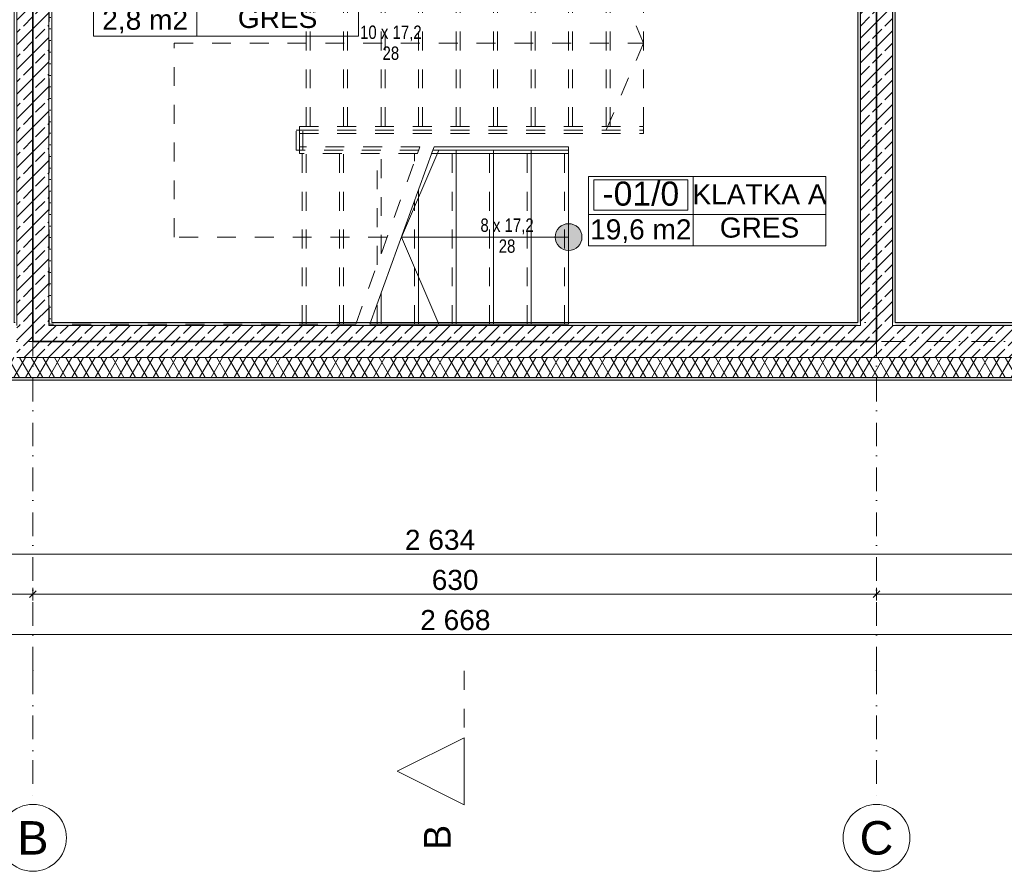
# Model space of a CAD drawing. Header units: millimetres. Extents: x -126271 to -91276, y -179170 to 5194.
# Tile 10 of 34: x -112128 to -104775, y -106927 to -100562. Entities that reach past the tile are written whole.
import ezdxf
from ezdxf.enums import TextEntityAlignment as Align

# ---------------------------------------------------------------- set-up
doc = ezdxf.new("R2010")
doc.units = ezdxf.units.MM
doc.header["$MEASUREMENT"] = 0
for name, pattern in [('Kropki i Kreski', [335.138881, 176.388884, -88.194442, 0, -70.555556]), ('Kropkowana', [317.499995, 0, -317.499995]), ('Przerywana', [282.222223, 141.111112, -141.111112]), ('Wipeout_Contour', [1000, 0, -1000])]:
    doc.linetypes.add(name, pattern=pattern)
for name, color, linetype, lineweight, true_color in [('Nowe_0_Nr_pióra__8', 7, 'Continuous', 35, 0xa80f02), ('Nowe_Elementy Modelu - Strefy_Nr_pióra__121', 7, 'Continuous', 0, 0xd5e3e3), ('Nowe_Konstrukcja - Schody_Nr_pióra__23', 7, 'Continuous', 13, 0x858585), ('Nowe_Konstrukcja - Ściany zew_Nr_pióra__23', 7, 'Continuous', 13, 0x858585), ('Nowe_Metryczki pomieszczeń Archicada_Nr_pióra__81', 7, 'Continuous', 13, 0x6a6a6a), ('Nowe_Wymiarowanie - Ogólne_Nr_pióra__81', 7, 'Continuous', 13, 0x6a6a6a), ('Znaczniki - Przekroje_Nr_pióra__81', 7, 'Continuous', 13, 0x6a6a6a)]:
    doc.layers.add(name, color=color, linetype=linetype, lineweight=lineweight, true_color=true_color)
for name, color, linetype in [('Nowe_Elementy Modelu - Strefy', 7, 'Continuous'), ('Nowe_Konstrukcja - Schody', 7, 'Continuous'), ('Nowe_Konstrukcja - Stropy', 7, 'Continuous'), ('Nowe_Konstrukcja - Ściany zew', 7, 'Continuous'), ('Nowe_Osie', 7, 'Continuous'), ('Nowe_Wymiarowanie - Ogólne', 7, 'Continuous'), ('Znaczniki - Przekroje', 7, 'Continuous')]:
    doc.layers.add(name, color=color, linetype=linetype)
for name, color, linetype, lineweight in [('Nowe_Konstrukcja - Schody_Nr_pióra__2', 8, 'Continuous', 15), ('Nowe_Konstrukcja - Stropy_Nr_pióra__126', 255, 'Continuous', 0), ('Nowe_Konstrukcja - Ściany zew_Nr_pióra__21', 7, 'Continuous', 20), ('Nowe_Konstrukcja - Ściany zew_Nr_pióra__3', 7, 'Continuous', 13), ('Nowe_Osie_Nr_pióra__3', 7, 'Continuous', 13), ('Nowe_Osie_Nr_pióra__4', 8, 'Continuous', 13), ('Nowe_Tabelka_Nr_pióra__7', 7, 'Continuous', 35), ('Nowe_Wymiarowanie - Ogólne_Nr_pióra__42', 8, 'Continuous', 25)]:
    doc.layers.add(name, color=color, linetype=linetype, lineweight=lineweight)
doc.styles.add('STYL_AUTOMATYCZNY_1', font='arial.ttf')
doc.styles.add('STYL_AUTOMATYCZNY_2', font='arial.ttf')
doc.styles.add('STYL_AUTOMATYCZNY_3', font='arial.ttf', dxfattribs={"width": 0.8})
doc.linetypes.add('REI 120', pattern='A,0,[1,PB-ARCH-001 RZUT PIWNIC_-1.Kondygnacja (1)1.Shx,S=9.126984,R=0,X=0,Y=-0.006213],-1150,0', length=1150)
doc.linetypes.add('REI 60', pattern='A,0,[2,PB-ARCH-001 RZUT PIWNIC_-1.Kondygnacja (1)1.Shx,S=5.15873,R=0,X=0,Y=-0.001199],-650,0', length=650)
doc.dimstyles.new('STYL_AUTOMATYCZNY__1', dxfattribs={"dimtxt": 150, "dimasz": 47.5, "dimexe": 0.18, "dimexo": 0.0625, "dimgap": 0, "dimtad": 1, "dimtih": 1, "dimtoh": 1, "dimdec": 0, "dimlfac": 0.1, "dimzin": 0, "dimdsep": 46, "dimtxsty": 'STYL_AUTOMATYCZNY_1', "dimblk": 'ARROWHEAD_6', "dimblk1": 'ARROWHEAD_6', "dimblk2": 'ARROWHEAD_6', "dimcen": 0.09, "dimse1": 1, "dimse2": 1, "dimclrd": 256, "dimclre": 256, "dimclrt": 8, "dimazin": 0, "dimtfac": 1, "dimtdec": 4, "dimtmove": 0, "dimatfit": 3, "dimfxl": 0, "dimtolj": 1, "dimtzin": 0, "dimarcsym": 0})
pattern_1 = [(45, (0, 0), (-91.92388, 91.92388), []), (45, (-45.96, 45.96), (-91.92388, 91.92388), [97.5, -32.5])]
pattern_2 = [(0, (0, 0), (0, 86.60254), [0, -50]), (0, (25, 43.3), (0, 86.60254), [0, -50])]

# ---------------------------------------------------------------- blocks, each defined once
blk = doc.blocks.new('KLATKA A_-01_0_5_1', base_point=(-107099.3, -102017.4))
at = {"layer": 'Nowe_Metryczki pomieszczeń Archicada_Nr_pióra__81', "color": 251, "linetype": 'Continuous', "lineweight": 13, "true_color": 0x6a6a6a}
for p, q in [((-107879.8, -101734.5), (-106106.7, -101734.5)), ((-107879.8, -102253.1), (-107879.8, -101734.5)), ((-107840.8, -101760.4), (-107138.3, -101760.4)), ((-107840.8, -101986.7), (-107840.8, -101760.4)), ((-107138.3, -101760.4), (-107138.3, -101986.7)), ((-107099.3, -101734.5), (-107099.3, -102253.1)), ((-106106.7, -101734.5), (-106106.7, -102253.1)), ((-107138.3, -101986.7), (-107840.8, -101986.7)), ((-107879.8, -102017.4), (-106106.7, -102017.4)), ((-106106.7, -102253.1), (-107879.8, -102253.1))]:
    blk.add_line(p, q, dxfattribs=at)
at = {"layer": 'Nowe_Metryczki pomieszczeń Archicada_Nr_pióra__81', "color": 251, "lineweight": 13, "true_color": 0x6a6a6a}
for tag, height, style, p in [('ROOM_NUMBER', 180, 'STYL_AUTOMATYCZNY_2', (-107489.6, -101862.4)), ('ROOM_NAME', 150, 'STYL_AUTOMATYCZNY_1', (-106603, -101867.4)), ('ROOM_CALC_AREA', 150, 'STYL_AUTOMATYCZNY_1', (-107489.6, -102129.4)), ('floor_f', 150, 'STYL_AUTOMATYCZNY_1', (-106603, -102116.1))]:
    blk.add_attdef(tag, text='', height=height, dxfattribs=dict(at, style=style)).set_placement(p, align=Align.MIDDLE_CENTER)
blk = doc.blocks.new('POM.GOSP._-01_02_8_1', base_point=(-110806.4, -100450.7))
at = {"layer": 'Nowe_Metryczki pomieszczeń Archicada_Nr_pióra__81', "color": 251, "linetype": 'Continuous', "lineweight": 13, "true_color": 0x6a6a6a}
for p, q in [((-111576.4, -100167.9), (-109598.1, -100167.9)), ((-111576.4, -100686.4), (-111576.4, -100167.9)), ((-111537.9, -100193.8), (-110844.9, -100193.8)), ((-111537.9, -100420.1), (-111537.9, -100193.8)), ((-110844.9, -100193.8), (-110844.9, -100420.1)), ((-110806.4, -100167.9), (-110806.4, -100686.4)), ((-109598.1, -100167.9), (-109598.1, -100686.4)), ((-110844.9, -100420.1), (-111537.9, -100420.1)), ((-111576.4, -100450.7), (-109598.1, -100450.7)), ((-109598.1, -100686.4), (-111576.4, -100686.4))]:
    blk.add_line(p, q, dxfattribs=at)
at = {"layer": 'Nowe_Metryczki pomieszczeń Archicada_Nr_pióra__81', "color": 251, "lineweight": 13, "true_color": 0x6a6a6a}
for tag, height, style, p in [('ROOM_NUMBER', 180, 'STYL_AUTOMATYCZNY_2', (-111191.4, -100295.8)), ('ROOM_NAME', 150, 'STYL_AUTOMATYCZNY_1', (-110202.3, -100302)), ('ROOM_CALC_AREA', 150, 'STYL_AUTOMATYCZNY_1', (-111191.4, -100562.8)), ('floor_f', 150, 'STYL_AUTOMATYCZNY_1', (-110202.3, -100549.5))]:
    blk.add_attdef(tag, text='', height=height, dxfattribs=dict(at, style=style)).set_placement(p, align=Align.MIDDLE_CENTER)
blk = doc.blocks.new('Strop_1_1', base_point=(-95969.5, -102826.6))
at = {"layer": 'Nowe_Konstrukcja - Stropy_Nr_pióra__126', "color": 255, "linetype": 'Kropkowana', "lineweight": 0, "flags": 128}
blk.add_lwpolyline([(-95969.5, -102826.6), (-121789.5, -102826.6), (-121789.5, -92006.6), (-111888.8, -92006.6), (-111288.5, -92006.6), (-106469.2, -92006.6), (-105589.5, -92006.6), (-95969.5, -92006.6)], close=True, dxfattribs=at)
blk = doc.blocks.new('Ściana_5_1', base_point=(-112029.5, -97726.6))
at = {"layer": 'Nowe_Konstrukcja - Ściany zew_Nr_pióra__23', "linetype": 'Continuous', "lineweight": 13, "true_color": 0x858585}
h = blk.add_hatch(dxfattribs=at)
h.set_pattern_fill('Tynk_0001', color=252, style=0, pattern_type=2)
h.set_pattern_definition(pattern_2)
h.paths.add_polyline_path([(-112149.5, -98598), (-112149.5, -98006.6), (-112169.5, -98006.6), (-112169.5, -98598)])
h = blk.add_hatch(dxfattribs=at)
h.set_pattern_fill('Beton_zbrojony_0001', color=252, style=0, pattern_type=2)
h.set_pattern_definition(pattern_1)
h.paths.add_polyline_path([(-112149.5, -98006.6), (-111909.5, -98006.6), (-111909.5, -97986.6), (-112149.5, -97986.6)])
h = blk.add_hatch(dxfattribs=at)
h.set_pattern_fill('Beton_zbrojony_0001', color=252, style=0, pattern_type=2)
h.set_pattern_definition(pattern_1)
h.paths.add_polyline_path([(-111909.5, -99846.6), (-111909.5, -98006.6), (-112149.5, -98006.6), (-112149.5, -99846.6)])
h = blk.add_hatch(dxfattribs=at)
h.set_pattern_fill('Tynk_0001', color=252, style=0, pattern_type=2)
h.set_pattern_definition(pattern_2)
h.paths.add_polyline_path([(-111889.5, -99826.6), (-111889.5, -98006.6), (-111909.5, -98006.6), (-111909.5, -99826.6)])
h = blk.add_hatch(dxfattribs=at)
h.set_pattern_fill('Tynk_0001', color=252, style=0, pattern_type=2)
h.set_pattern_definition(pattern_2)
h.paths.add_polyline_path([(-112149.5, -98618), (-112149.5, -98598), (-112169.5, -98598), (-112169.5, -98618)])
h = blk.add_hatch(dxfattribs=at)
h.set_pattern_fill('Tynk_0001', color=252, style=0, pattern_type=2)
h.set_pattern_definition(pattern_2)
h.paths.add_polyline_path([(-112149.5, -98758), (-112149.5, -98738), (-112169.5, -98738), (-112169.5, -98758)])
h = blk.add_hatch(dxfattribs=at)
h.set_pattern_fill('Tynk_0001', color=252, style=0, pattern_type=2)
h.set_pattern_definition(pattern_2)
h.paths.add_polyline_path([(-112169.5, -98758), (-112169.5, -102826.6), (-112149.5, -102826.6), (-112149.5, -98758)])
h = blk.add_hatch(dxfattribs=at)
h.set_pattern_fill('Beton_zbrojony_0001', color=252, style=0, pattern_type=2)
h.set_pattern_definition(pattern_1)
h.paths.add_polyline_path([(-111909.5, -100086.6), (-111909.5, -99846.6), (-112149.5, -99846.6), (-112149.5, -100086.6)])
h = blk.add_hatch(dxfattribs=at)
h.set_pattern_fill('Tynk_0001', color=252, style=0, pattern_type=2)
h.set_pattern_definition(pattern_2)
h.paths.add_polyline_path([(-111889.5, -99846.6), (-111889.5, -99826.6), (-111909.5, -99826.6), (-111909.5, -99846.6)])
h = blk.add_hatch(dxfattribs=at)
h.set_pattern_fill('Beton_zbrojony_0001', color=252, style=0, pattern_type=2)
h.set_pattern_definition(pattern_1)
h.paths.add_polyline_path([(-112149.5, -100086.6), (-112149.5, -102826.6), (-111909.5, -102826.6), (-111909.5, -100086.6)])
h = blk.add_hatch(dxfattribs=at)
h.set_pattern_fill('Tynk_0001', color=252, style=0, pattern_type=2)
h.set_pattern_definition(pattern_2)
h.paths.add_polyline_path([(-111889.5, -100106.6), (-111889.5, -100086.6), (-111909.5, -100086.6), (-111909.5, -100106.6)])
h = blk.add_hatch(dxfattribs=at)
h.set_pattern_fill('Tynk_0001', color=252, style=0, pattern_type=2)
h.set_pattern_definition(pattern_2)
h.paths.add_polyline_path([(-111909.5, -100106.6), (-111909.5, -102826.6), (-111889.5, -102826.6), (-111889.5, -100106.6)])
h = blk.add_hatch(dxfattribs=at)
h.set_pattern_fill('Beton_zbrojony_0001', color=252, style=0, pattern_type=2)
h.set_pattern_definition(pattern_1)
h.paths.add_polyline_path([(-111909.5, -102826.6), (-112149.5, -102826.6), (-112149.5, -102846.6), (-111909.5, -102846.6)])
at = {"layer": 'Nowe_Konstrukcja - Ściany zew_Nr_pióra__21', "color": 7, "linetype": 'Continuous', "lineweight": 20, "flags": 128}
for points in [[(-112169.5, -98006.6), (-112169.5, -98598)], [(-111889.5, -99826.6), (-111889.5, -98006.6)], [(-112169.5, -98758), (-112169.5, -102826.6)], [(-111889.5, -102826.6), (-111889.5, -100106.6)]]:
    blk.add_lwpolyline(points, dxfattribs=at)
at = {"layer": 'Nowe_Konstrukcja - Ściany zew_Nr_pióra__3', "color": 7, "linetype": 'Continuous', "lineweight": 13}
for p, q in [((-112149.5, -97986.6), (-112149.5, -98006.6)), ((-112149.5, -98006.6), (-112149.5, -98618)), ((-111909.5, -98006.6), (-111909.5, -97986.6)), ((-111909.5, -99846.6), (-111909.5, -98006.6)), ((-112149.5, -98618), (-112169.5, -98618)), ((-112149.5, -98738), (-112149.5, -98618)), ((-112169.5, -98738), (-112149.5, -98738)), ((-112149.5, -98738), (-112149.5, -99846.6)), ((-112149.5, -99846.6), (-112149.5, -100086.6)), ((-111889.5, -99846.6), (-111909.5, -99846.6)), ((-112149.5, -100086.6), (-112149.5, -102826.6)), ((-111909.5, -100086.6), (-111889.5, -100086.6)), ((-111909.5, -102826.6), (-111909.5, -100086.6)), ((-112149.5, -102826.6), (-112149.5, -102846.6)), ((-111909.5, -102846.6), (-111909.5, -102826.6))]:
    blk.add_line(p, q, dxfattribs=at)
blk = doc.blocks.new('Ściana_9_1', base_point=(-105729.5, -96011.1))
at = {"layer": 'Nowe_Konstrukcja - Ściany zew_Nr_pióra__23', "linetype": 'Continuous', "lineweight": 13, "true_color": 0x858585}
h = blk.add_hatch(dxfattribs=at)
h.set_pattern_fill('Tynk_0001', color=252, style=0, pattern_type=2)
h.set_pattern_definition(pattern_2)
h.paths.add_polyline_path([(-105869.5, -98006.6), (-105869.5, -102826.6), (-105849.5, -102826.6), (-105849.5, -98006.6)])
h = blk.add_hatch(dxfattribs=at)
h.set_pattern_fill('Beton_zbrojony_0001', color=252, style=0, pattern_type=2)
h.set_pattern_definition(pattern_1)
h.paths.add_polyline_path([(-105849.5, -97986.6), (-105849.5, -102826.6), (-105609.5, -102826.6), (-105609.5, -97986.6)])
h = blk.add_hatch(dxfattribs=at)
h.set_pattern_fill('Tynk_0001', color=252, style=0, pattern_type=2)
h.set_pattern_definition(pattern_2)
h.paths.add_polyline_path([(-105609.5, -98006.6), (-105609.5, -102826.6), (-105589.5, -102826.6), (-105589.5, -98006.6)])
h = blk.add_hatch(dxfattribs=at)
h.set_pattern_fill('Beton_zbrojony_0001', color=252, style=0, pattern_type=2)
h.set_pattern_definition(pattern_1)
h.paths.add_polyline_path([(-105609.5, -102826.6), (-105849.5, -102826.6), (-105849.5, -102846.6), (-105609.5, -102846.6)])
at = {"layer": 'Nowe_Konstrukcja - Ściany zew_Nr_pióra__21', "color": 7, "linetype": 'Continuous', "lineweight": 20, "flags": 128}
for points in [[(-105869.5, -98006.6), (-105869.5, -102826.6)], [(-105589.5, -102826.6), (-105589.5, -98006.6)]]:
    blk.add_lwpolyline(points, dxfattribs=at)
at = {"layer": 'Nowe_Konstrukcja - Ściany zew_Nr_pióra__3', "color": 7, "linetype": 'Continuous', "lineweight": 13}
for p, q in [((-105849.5, -97986.6), (-105849.5, -102826.6)), ((-105609.5, -102826.6), (-105609.5, -97986.6)), ((-105849.5, -102826.6), (-105849.5, -102846.6)), ((-105609.5, -102846.6), (-105609.5, -102826.6))]:
    blk.add_line(p, q, dxfattribs=at)
blk = doc.blocks.new('Ściana_20_1', base_point=(-121929.5, -102966.6))
at = {"layer": 'Nowe_Konstrukcja - Ściany zew_Nr_pióra__23', "linetype": 'Continuous', "lineweight": 13, "true_color": 0x858585}
h = blk.add_hatch(dxfattribs=at)
h.set_pattern_fill('Beton_zbrojony_0001', color=252, style=0, pattern_type=2)
h.set_pattern_definition(pattern_1)
h.paths.add_polyline_path([(-111909.5, -102846.6), (-112149.5, -102846.6), (-112149.5, -103086.6), (-111909.5, -103086.6)])
h = blk.add_hatch(dxfattribs=at)
h.set_pattern_fill('Tynk_0001', color=252, style=0, pattern_type=2)
h.set_pattern_definition(pattern_2)
h.paths.add_polyline_path([(-111889.5, -102826.6), (-111909.5, -102826.6), (-111909.5, -102846.6), (-111889.5, -102846.6)])
h = blk.add_hatch(dxfattribs=at)
h.set_pattern_fill('Beton_zbrojony_0001', color=252, style=0, pattern_type=2)
h.set_pattern_definition(pattern_1)
h.paths.add_polyline_path([(-105849.5, -102846.6), (-111909.5, -102846.6), (-111909.5, -103086.6), (-105849.5, -103086.6)])
h = blk.add_hatch(dxfattribs=at)
h.set_pattern_fill('Tynk_0001', color=252, style=0, pattern_type=2)
h.set_pattern_definition(pattern_2)
h.paths.add_polyline_path([(-105869.5, -102826.6), (-111889.5, -102826.6), (-111889.5, -102846.6), (-105869.5, -102846.6)])
h = blk.add_hatch(dxfattribs=at)
h.set_pattern_fill('Tynk_0001', color=252, style=0, pattern_type=2)
h.set_pattern_definition(pattern_2)
h.paths.add_polyline_path([(-105849.5, -102826.6), (-105869.5, -102826.6), (-105869.5, -102846.6), (-105849.5, -102846.6)])
h = blk.add_hatch(dxfattribs=at)
h.set_pattern_fill('Beton_zbrojony_0001', color=252, style=0, pattern_type=2)
h.set_pattern_definition(pattern_1)
h.paths.add_polyline_path([(-105609.5, -102846.6), (-105849.5, -102846.6), (-105849.5, -103086.6), (-105609.5, -103086.6)])
h = blk.add_hatch(dxfattribs=at)
h.set_pattern_fill('Tynk_0001', color=252, style=0, pattern_type=2)
h.set_pattern_definition(pattern_2)
h.paths.add_polyline_path([(-105589.5, -102826.6), (-105609.5, -102826.6), (-105609.5, -102846.6), (-105589.5, -102846.6)])
h = blk.add_hatch(dxfattribs=at)
h.set_pattern_fill('Beton_zbrojony_0001', color=252, style=0, pattern_type=2)
h.set_pattern_definition(pattern_1)
h.paths.add_polyline_path([(-105609.5, -103086.6), (-101209.8, -103086.6), (-101209.8, -102846.6), (-105609.5, -102846.6)])
h = blk.add_hatch(dxfattribs=at)
h.set_pattern_fill('Tynk_0001', color=252, style=0, pattern_type=2)
h.set_pattern_definition(pattern_2)
h.paths.add_polyline_path([(-97449.5, -102826.6), (-105589.5, -102826.6), (-105589.5, -102846.6), (-97449.5, -102846.6)])
h = blk.add_hatch(dxfattribs=at)
h.set_pattern_fill('Izolacja_miękka_0001', color=252, style=0, pattern_type=2)
h.set_pattern_definition([(60, (0, 0), (-64.951905, 37.5), []), (120, (0, 0), (64.951905, 37.5), [])])
h.paths.add_polyline_path([(-121139.5, -103236.6), (-96619.5, -103236.6), (-96619.5, -103086.6), (-121139.5, -103086.6)])
at = {"layer": 'Nowe_Konstrukcja - Ściany zew_Nr_pióra__23', "linetype": 'Continuous', "lineweight": 0, "true_color": 0xdfdfdf}
blk.add_hatch(color=254, dxfattribs=at).paths.add_polyline_path([(-121139.5, -103256.6), (-96619.5, -103256.6), (-96619.5, -103236.6), (-121139.5, -103236.6)])
at = {"layer": 'Nowe_Konstrukcja - Ściany zew_Nr_pióra__21', "color": 7, "linetype": 'Continuous', "lineweight": 20, "flags": 128}
for points in [[(-105869.5, -102826.6), (-111889.5, -102826.6)], [(-97449.5, -102826.6), (-105589.5, -102826.6)], [(-121139.5, -103256.6), (-96619.5, -103256.6)]]:
    blk.add_lwpolyline(points, dxfattribs=at)
at = {"layer": 'Nowe_Konstrukcja - Ściany zew_Nr_pióra__3', "color": 7, "linetype": 'Continuous', "lineweight": 13}
for p, q in [((-111909.5, -102846.6), (-111909.5, -102826.6)), ((-105849.5, -102846.6), (-111909.5, -102846.6)), ((-105849.5, -102826.6), (-105849.5, -102846.6)), ((-105609.5, -102846.6), (-105609.5, -102826.6)), ((-101209.8, -102846.6), (-105609.5, -102846.6)), ((-112149.5, -103086.6), (-111909.5, -103086.6)), ((-111909.5, -103086.6), (-105849.5, -103086.6)), ((-105849.5, -103086.6), (-105609.5, -103086.6)), ((-105609.5, -103086.6), (-101209.8, -103086.6)), ((-121139.5, -103236.6), (-96619.5, -103236.6))]:
    blk.add_line(p, q, dxfattribs=at)
blk = doc.blocks.new('Schody 3')
at = {"layer": 'Nowe_Konstrukcja - Schody_Nr_pióra__2', "linetype": 'Continuous', "lineweight": 15}
blk.add_hatch(color=8, dxfattribs=at).paths.add_polyline_path([(750, 0, 1), (550, 0, 1)])
at = {"layer": 'Nowe_Konstrukcja - Schody_Nr_pióra__23', "color": 252, "linetype": 'Przerywana', "lineweight": 13, "true_color": 0x858585}
for p, q in [((0, 1590), (0, 3880)), ((0, 3880), (2750, 3880)), ((2750, 3880), (2750, -560)), ((650, 1355), (650, 2945)), ((650, 2945), (2100, 2945)), ((2100, 2945), (2100, -560)), ((0, 1990), (1300, 1990)), ((1300, 1120), (1300, 2010)), ((1300, 2010), (1450, 2010)), ((1450, 2010), (1450, -560)), ((0, 1960), (1300, 1960)), ((2750, 1960), (1450, 1960)), ((2750, 1930), (1450, 1930)), ((0, 1710), (1300, 1710)), ((0, 1680), (1300, 1680)), ((2750, 1680), (1450, 1680)), ((2750, 1650), (1450, 1650)), ((0, 1590), (1300, 1120)), ((0, 1430), (148.436, 1430)), ((442.553, 1430), (1300, 1430)), ((525.532, 1400), (1300, 1400)), ((2750, 1400), (1450, 1400)), ((2750, 1370), (1450, 1370)), ((0, 1150), (922.904, 1150)), ((1217.021, 1150), (1300, 1150)), ((2750, 1120), (1450, 1120)), ((2750, 1090), (1450, 1090)), ((0, 870), (1300, 870)), ((2750, 840), (1450, 840)), ((2750, 810), (1450, 810)), ((0, 590), (1300, 590)), ((2750, 560), (1450, 560)), ((2750, 530), (1450, 530)), ((0, 310), (1300, 310)), ((2750, 280), (1450, 280)), ((2750, 250), (1450, 250)), ((0, 30), (1300, 30)), ((2750, 0), (1450, 0)), ((2750, -30), (1450, -30)), ((2750, -280), (1450, -280)), ((2100, -560), (2750, -280)), ((2750, -310), (1450, -310)), ((2750, -560), (1450, -560)), ((2750, -560), (1450, -560))]:
    blk.add_line(p, q, dxfattribs=at)
at = {"layer": 'Nowe_Konstrukcja - Schody_Nr_pióra__23', "color": 252, "linetype": 'Continuous', "lineweight": 13, "true_color": 0x858585}
for p, q in [((0, 0), (0, 1483.665)), ((0, 1483.665), (1300, 1013.665)), ((0, 1400), (231.414, 1400)), ((650, 1248.665), (0, 968.665)), ((650, 0), (650, 1248.665)), ((0, 1120), (1005.882, 1120)), ((1275, 0), (1275, 1022.704)), ((1275, 1022.704), (1325, 1004.627)), ((1300, 0), (1300, 1013.665)), ((1300, 0), (1300, 1013.665)), ((1325, 0), (1325, 1004.627)), ((0, 840), (1300, 840)), ((0, 560), (1300, 560)), ((0, 280), (1300, 280)), ((0, 0), (1300, 0)), ((0, 0), (1300, 0)), ((1325, 0), (1275, 0))]:
    blk.add_line(p, q, dxfattribs=at)
blk.add_circle((650, 0), 100, dxfattribs=at)
at = {"layer": 'Nowe_Konstrukcja - Schody_Nr_pióra__23', "color": 252, "linetype": 'Przerywana', "lineweight": 13, "true_color": 0x858585}
blk.add_point((1300, 1120), dxfattribs=at)
at = {"color": 254, "linetype": 'Wipeout_Contour', "lineweight": 0, "ltscale": 8219.66087}
blk.add_wipeout([(1275, 1129.038), (1325, 1110.962), (1325, 2010), (1275, 2010)], dxfattribs=at).dxf.layer = 'Nowe_Konstrukcja - Schody'
at = {"layer": 'Nowe_Konstrukcja - Schody_Nr_pióra__23', "color": 252, "linetype": 'Continuous', "lineweight": 13, "true_color": 0x858585}
blk.add_line((650, 1248.665), (1300, 968.665), dxfattribs=at)
at = {"layer": 'Nowe_Konstrukcja - Schody_Nr_pióra__23', "color": 252, "linetype": 'Przerywana', "lineweight": 13, "true_color": 0x858585}
blk.add_line((1325, 1110.962), (1275, 1129.038), dxfattribs=at)
at = {"color": 254, "linetype": 'Wipeout_Contour', "lineweight": 0, "ltscale": 9744.5046}
blk.add_wipeout([(1300, 2035), (1300, 1985), (1450, 1985), (1450, 2035)], dxfattribs=at).dxf.layer = 'Nowe_Konstrukcja - Schody'
at = {"layer": 'Nowe_Konstrukcja - Schody_Nr_pióra__23', "color": 252, "linetype": 'Przerywana', "lineweight": 13, "true_color": 0x858585}
for p, q in [((1275, 1129.038), (1275, 2010)), ((1275, 2010), (1325, 2010)), ((1300, 1985), (1300, 2035)), ((1300, 1120), (1300, 2010)), ((1325, 1110.962), (1325, 2010))]:
    blk.add_line(p, q, dxfattribs=at)
at = {"color": 254, "linetype": 'Wipeout_Contour', "lineweight": 0, "ltscale": 8065.486792}
blk.add_wipeout([(1475, 2010), (1425, 2010), (1425, -560), (1475, -560)], dxfattribs=at).dxf.layer = 'Nowe_Konstrukcja - Schody'
at = {"layer": 'Nowe_Konstrukcja - Schody_Nr_pióra__23', "color": 252, "linetype": 'Przerywana', "lineweight": 13, "true_color": 0x858585}
for p, q in [((1300, 2035), (1450, 2035)), ((1300, 2010), (1450, 2010)), ((1425, 2010), (1425, -560)), ((1425, 2010), (1475, 2010)), ((1450, 2035), (1450, 1985)), ((1450, 2010), (1450, -560)), ((1475, 2010), (1475, -560)), ((1300, 1985), (1450, 1985)), ((2100, -560), (1450, -280)), ((1475, -560), (1425, -560))]:
    blk.add_line(p, q, dxfattribs=at)
blk = doc.blocks.new('Standardowy znacznik osi_2')
at = {"layer": 'Nowe_Osie_Nr_pióra__3', "color": 7, "linetype": 'Continuous', "lineweight": 13, "flags": 128}
blk.add_lwpolyline([(0, 0, 1), (-500, 0, 1)], format="xyb", close=True, dxfattribs=at)
at = {"layer": 'Nowe_Osie_Nr_pióra__4', "color": 8, "linetype": 'Kropki i Kreski', "lineweight": 13}
for q in [(16473, 0), (1000, 0), (0, 0)]:
    blk.add_line((1000, 0), q, dxfattribs=at)
blk.add_point((1000, 0), dxfattribs=at)
at = {"layer": 'Nowe_Osie_Nr_pióra__4', "color": 8, "lineweight": 13, "style": 'STYL_AUTOMATYCZNY_1'}
for tag, p in [('AC_MarkerText_1_0', (-67.9, -57.1)), ('AC_MarkerText_1_1', (17905.2, -57.1))]:
    blk.add_attdef(tag, text='', height=250, rotation=270, dxfattribs=at).set_placement(p, align=Align.TOP_CENTER)
blk = doc.blocks.new('Standardowy znacznik osi_3')
at = {"layer": 'Nowe_Osie_Nr_pióra__3', "color": 7, "linetype": 'Continuous', "lineweight": 13, "flags": 128}
blk.add_lwpolyline([(0, 0, 1), (-500, 0, 1)], format="xyb", close=True, dxfattribs=at)
at = {"layer": 'Nowe_Osie_Nr_pióra__4', "color": 8, "linetype": 'Kropki i Kreski', "lineweight": 13}
for q in [(16473, 0), (1000, 0), (0, 0)]:
    blk.add_line((1000, 0), q, dxfattribs=at)
blk.add_point((1000, 0), dxfattribs=at)
at = {"layer": 'Nowe_Osie_Nr_pióra__4', "color": 8, "lineweight": 13, "style": 'STYL_AUTOMATYCZNY_1'}
for tag, p in [('AC_MarkerText_1_0', (-67.9, -57.1)), ('AC_MarkerText_1_1', (17905.2, -57.1))]:
    blk.add_attdef(tag, text='', height=250, rotation=270, dxfattribs=at).set_placement(p, align=Align.TOP_CENTER)
blk = doc.blocks.new('Standardowy znacznik osi_5')
at = {"layer": 'Nowe_Osie_Nr_pióra__4', "color": 8, "linetype": 'Kropki i Kreski', "lineweight": 13}
blk.add_line((1000, 0), (32849.3, 0), dxfattribs=at)
at = {"layer": 'Nowe_Osie_Nr_pióra__4', "color": 8, "lineweight": 13, "style": 'STYL_AUTOMATYCZNY_1'}
for tag, p in [('AC_MarkerText_1_0', (-250, -239.3)), ('AC_MarkerText_1_1', (34099.3, -239.3))]:
    blk.add_attdef(tag, text='', height=250, rotation=180, dxfattribs=at).set_placement(p, align=Align.TOP_CENTER)
blk = doc.blocks.new('*D91')
at = {"layer": 'Nowe_Wymiarowanie - Ogólne_Nr_pióra__81', "color": 251, "linetype": 'Continuous', "lineweight": 13, "true_color": 0x6a6a6a}
for p, q in [((-95829.5, -104856.1), (-105729.5, -104856.1)), ((-95854.5, -104881.1), (-95804.5, -104831.1)), ((-95829.5, -104809.2), (-95829.5, -104903)), ((-95539.5, -104856.1), (-95829.5, -104856.1)), ((-95564.5, -104881.1), (-95514.5, -104831.1)), ((-95539.5, -104809.2), (-95539.5, -104903)), ((-95502, -104856.1), (-95539.5, -104856.1))]:
    blk.add_line(p, q, dxfattribs=at)
at = {"layer": 'Nowe_Wymiarowanie - Ogólne_Nr_pióra__42', "color": 8, "lineweight": 25, "insert": (-95798.9, -104826.1), "char_height": 150, "attachment_point": 7, "style": 'STYL_AUTOMATYCZNY_1'}
blk.add_mtext('\\A1;{\\pql;\\fArial|b0|i0|c238|p0;\\W1.000000;29}', dxfattribs=at)
blk = doc.blocks.new('ARROWHEAD_6')
at = {"color": 0, "linetype": 'Continuous', "lineweight": 0}
for p, q in [((0, 0), (-1, 0)), ((-0.5, -0.5), (0.5, 0.5))]:
    blk.add_line(p, q, dxfattribs=at)
blk = doc.blocks.new('*D93')
at = {"layer": 'Nowe_Wymiarowanie - Ogólne_Nr_pióra__81', "color": 251, "linetype": 'Continuous', "lineweight": 13, "true_color": 0x6a6a6a}
for p, q in [((-105729.5, -104856.1), (-112029.5, -104856.1)), ((-105754.5, -104881.1), (-105704.5, -104831.1)), ((-95829.5, -104856.1), (-105729.5, -104856.1)), ((-95854.5, -104881.1), (-95804.5, -104831.1))]:
    blk.add_line(p, q, dxfattribs=at)
at = {"layer": 'Nowe_Wymiarowanie - Ogólne_Nr_pióra__42', "color": 8, "lineweight": 25, "insert": (-100951.1, -104826.1), "char_height": 150, "attachment_point": 7, "style": 'STYL_AUTOMATYCZNY_1'}
blk.add_mtext('\\A1;{\\pql;\\fArial|b0|i0|c238|p0;\\W1.000000;990}', dxfattribs=at)
blk = doc.blocks.new('*D94')
at = {"layer": 'Nowe_Wymiarowanie - Ogólne_Nr_pióra__81', "color": 251, "linetype": 'Continuous', "lineweight": 13, "true_color": 0x6a6a6a}
for p, q in [((-112029.5, -104856.1), (-121929.5, -104856.1)), ((-112054.5, -104881.1), (-112004.5, -104831.1)), ((-112029.5, -104809.2), (-112029.5, -104903)), ((-105729.5, -104856.1), (-112029.5, -104856.1)), ((-105754.5, -104881.1), (-105704.5, -104831.1)), ((-105729.5, -104809.2), (-105729.5, -104903)), ((-95829.5, -104856.1), (-105729.5, -104856.1))]:
    blk.add_line(p, q, dxfattribs=at)
at = {"layer": 'Nowe_Wymiarowanie - Ogólne_Nr_pióra__42', "color": 8, "lineweight": 25, "insert": (-109051.1, -104826.1), "char_height": 150, "attachment_point": 7, "style": 'STYL_AUTOMATYCZNY_1'}
blk.add_mtext('\\A1;{\\pql;\\fArial|b0|i0|c238|p0;\\W1.000000;630}', dxfattribs=at)
blk = doc.blocks.new('*D95')
at = {"layer": 'Nowe_Wymiarowanie - Ogólne_Nr_pióra__81', "color": 251, "linetype": 'Continuous', "lineweight": 13, "true_color": 0x6a6a6a}
for p, q in [((-121929.5, -104856.1), (-122219.5, -104856.1)), ((-121954.5, -104881.1), (-121904.5, -104831.1)), ((-121929.5, -104809.2), (-121929.5, -104903)), ((-112029.5, -104856.1), (-121929.5, -104856.1)), ((-112054.5, -104881.1), (-112004.5, -104831.1)), ((-112029.5, -104809.2), (-112029.5, -104903))]:
    blk.add_line(p, q, dxfattribs=at)
at = {"layer": 'Nowe_Wymiarowanie - Ogólne_Nr_pióra__42', "color": 8, "lineweight": 25, "insert": (-117151.1, -104826.1), "char_height": 150, "attachment_point": 7, "style": 'STYL_AUTOMATYCZNY_1'}
blk.add_mtext('\\A1;{\\pql;\\fArial|b0|i0|c238|p0;\\W1.000000;990}', dxfattribs=at)
blk = doc.blocks.new('*D98')
at = {"layer": 'Nowe_Wymiarowanie - Ogólne_Nr_pióra__81', "color": 251, "linetype": 'Continuous', "lineweight": 13, "true_color": 0x6a6a6a}
for p, q in [((-122024.5, -104531.6), (-122074.5, -104581.6)), ((-122049.5, -104556.6), (-95709.5, -104556.6)), ((-95684.5, -104531.6), (-95734.5, -104581.6)), ((-95709.5, -104603.5), (-95709.5, -104509.7))]:
    blk.add_line(p, q, dxfattribs=at)
at = {"layer": 'Nowe_Wymiarowanie - Ogólne_Nr_pióra__42', "color": 8, "lineweight": 25, "char_height": 150, "attachment_point": 7, "style": 'STYL_AUTOMATYCZNY_1'}
for s, insert in [('\\A1;{\\pql;\\fArial|b0|i0|c238|p0;\\W1.000000;2\xa0634}', (-109251.3, -104526.6)), ('\\A1;{\\pql;\\fArial|b0|i0|c238|p0;\\W1.000000;17}', (-95963.3, -104526.6))]:
    blk.add_mtext(s, dxfattribs=dict(at, insert=insert))
blk = doc.blocks.new('*D100')
at = {"layer": 'Nowe_Wymiarowanie - Ogólne_Nr_pióra__81', "color": 251, "linetype": 'Continuous', "lineweight": 13, "true_color": 0x6a6a6a}
for p, q in [((-122194.5, -105130.8), (-122244.5, -105180.8)), ((-122219.5, -105202.6), (-122219.5, -105108.9)), ((-95564.5, -105180.8), (-95514.5, -105130.8)), ((-95539.5, -105202.6), (-95539.5, -105108.9)), ((-122257, -105155.8), (-122219.5, -105155.8)), ((-122219.5, -105155.8), (-95539.5, -105155.8)), ((-95539.5, -105155.8), (-95502, -105155.8))]:
    blk.add_line(p, q, dxfattribs=at)
at = {"layer": 'Nowe_Wymiarowanie - Ogólne_Nr_pióra__42', "color": 8, "lineweight": 25, "insert": (-109136.9, -105125.8), "char_height": 150, "attachment_point": 7, "style": 'STYL_AUTOMATYCZNY_1'}
blk.add_mtext('\\A1;{\\pql;\\fArial|b0|i0|c238|p0;\\W1.000000;2\xa0668}', dxfattribs=at)
blk = doc.blocks.new('Płaszczyzna odcinająca_2_1', base_point=(-108809.3, -89002.7))
at = {"layer": 'Znaczniki - Przekroje_Nr_pióra__81', "color": 251, "linetype": 'Przerywana', "lineweight": 13, "true_color": 0x6a6a6a}
blk.add_line((-108809.3, -105429.4), (-108809.3, -105929.4), dxfattribs=at)
at = {"color": 254, "linetype": 'Wipeout_Contour', "lineweight": 0, "ltscale": 456452.804172}
blk.add_wipeout([(-108809.3, -106429.4), (-108809.3, -105929.4), (-109309.3, -106179.4)], dxfattribs=at).dxf.layer = 'Znaczniki - Przekroje'
at = {"layer": 'Znaczniki - Przekroje_Nr_pióra__81', "color": 251, "linetype": 'Continuous', "lineweight": 13, "true_color": 0x6a6a6a, "flags": 128}
blk.add_lwpolyline([(-108809.3, -106429.4), (-108809.3, -105929.4), (-109309.3, -106179.4)], close=True, dxfattribs=at)
blk = doc.blocks.new('Płaszczyzna odcinająca_5_1', base_point=(-108809.3, -89002.7))
at = {"layer": 'Znaczniki - Przekroje_Nr_pióra__81', "color": 251, "linetype": 'Przerywana', "lineweight": 13, "true_color": 0x6a6a6a}
blk.add_line((-108809.3, -105429.4), (-108809.3, -105929.4), dxfattribs=at)
at = {"layer": 'Znaczniki - Przekroje_Nr_pióra__81', "color": 251, "lineweight": 13, "true_color": 0x6a6a6a, "insert": (-108909.3, -106579.4), "char_height": 200, "attachment_point": 9, "rotation": 90, "style": 'STYL_AUTOMATYCZNY_1'}
blk.add_mtext('\\A1;{\\pqr;\\pt0;\\fArial|b0|i0|c238|p0;\\W1.000000;B}', dxfattribs=at)
at = {"color": 254, "linetype": 'Wipeout_Contour', "lineweight": 0, "ltscale": 456452.804172}
blk.add_wipeout([(-108809.3, -106429.4), (-108809.3, -105929.4), (-109309.3, -106179.4)], dxfattribs=at).dxf.layer = 'Znaczniki - Przekroje'
at = {"layer": 'Znaczniki - Przekroje_Nr_pióra__81', "color": 251, "linetype": 'Continuous', "lineweight": 13, "true_color": 0x6a6a6a, "flags": 128}
blk.add_lwpolyline([(-108809.3, -106429.4), (-108809.3, -105929.4), (-109309.3, -106179.4)], close=True, dxfattribs=at)

msp = doc.modelspace()

# ---------------------------------------------------------------- linework, layer by layer
at = {"layer": 'Nowe_0_Nr_pióra__8', "color": 14, "linetype": 'REI 120', "lineweight": 35, "true_color": 0xa80f02}
msp.add_lwpolyline([(-105729.5, -97622.9), (-105729.5, -102966.6)], dxfattribs=at)
at = {"layer": 'Nowe_Elementy Modelu - Strefy_Nr_pióra__121', "color": 254, "linetype": 'Continuous', "lineweight": 0, "true_color": 0xd5e3e3, "flags": 128}
for points in [[(-105589.5, -96011.1), (-105589.5, -97726.6), (-104889.5, -97726.6), (-104889.5, -98006.6), (-105589.5, -98006.6), (-105589.5, -102826.6), (-104669.5, -102826.6), (-97449.5, -102826.6), (-97449.5, -101436.7), (-95969.5, -101436.7), (-95969.5, -98006.6), (-96669.5, -98006.6), (-96669.5, -97726.6), (-95969.5, -97726.6), (-95969.5, -92006.6), (-105589.5, -92006.6)], [(-105869.5, -102826.6), (-105869.5, -98006.6), (-107389.5, -98006.6), (-107389.5, -100106.6), (-111889.5, -100106.6), (-111889.5, -102826.6)]]:
    msp.add_lwpolyline(points, close=True, dxfattribs=at)

# ---------------------------------------------------------------- block references
at = {"layer": 'Nowe_Elementy Modelu - Strefy', "color": 251, "linetype": 'Continuous', "lineweight": 13, "true_color": 0x6a6a6a}
for name, p, values in [('POM.GOSP._-01_02_8_1', (-110806.4, -100450.7), {'ROOM_NAME': 'POM.GOSP.', 'ROOM_NUMBER': '-01/02', 'ROOM_CALC_AREA': '2,8 m2', 'floor_f': 'GRES'}), ('KLATKA A_-01_0_5_1', (-107099.3, -102017.4), {'ROOM_NAME': 'KLATKA A', 'ROOM_NUMBER': '-01/0', 'ROOM_CALC_AREA': '19,6 m2', 'floor_f': 'GRES'})]:
    msp.add_blockref(name, p, dxfattribs=at).add_auto_attribs(values)
at = {"layer": 'Nowe_Konstrukcja - Stropy', "color": 255, "linetype": 'Kropkowana', "lineweight": 0}
msp.add_blockref('Strop_1_1', (-95969.5, -102826.6), dxfattribs=at)
at = {"layer": 'Nowe_Konstrukcja - Ściany zew', "color": 7, "lineweight": 20}
for name, p in [('Ściana_9_1', (-105729.5, -96011.1)), ('Ściana_5_1', (-112029.5, -97726.6)), ('Ściana_20_1', (-121929.5, -102966.6))]:
    msp.add_blockref(name, p, dxfattribs=at)
at = {"layer": 'Nowe_Osie', "color": 8, "linetype": 'Continuous', "lineweight": 15}
ref = msp.add_blockref('Standardowy znacznik osi_2', (-105729.5, -106426.6), dxfattribs=dict(at, zscale=1000, rotation=90))
ref.add_attrib('AC_MarkerText_1', 'C', dxfattribs={"layer": 'Nowe_Osie_Nr_pióra__4', "color": 8, "lineweight": 13, "height": 250, "rotation": 360, "style": 'STYL_AUTOMATYCZNY_1'}).set_placement((-105729.5, -106551.6), align=Align.TOP_CENTER)

# ---------------------------------------------------------------- dimensions: what is measured, and where the dimension line sits
at = {"layer": 'Nowe_Wymiarowanie - Ogólne', "color": 251, "linetype": 'Continuous', "lineweight": 13, "true_color": 0x6a6a6a}
dim = msp.add_linear_dim(base=(-95709.5, -104556.6), p1=(-122049.5, -103086.6), p2=(-95709.5, -103086.6), dimstyle='STYL_AUTOMATYCZNY__1', dxfattribs=at)
dim.commit()
dim.dimension.update_dxf_attribs({"geometry": '*D98', "text_midpoint": (-108994, -104451.6), "dimtype": 160})
for base, p1, p2, angle, picture, middle in [((-95539.5, -105155.8), (-122219.5, -103256.6), (-95539.5, -103256.6), 0, '*D100', (-108879.6, -105050.8)), ((-95829.5, -104856.1), (-95539.5, -103256.6), (-95829.5, -106426.6), 180, '*D91', (-95684.8, -104751.1)), ((-121929.5, -104856.1), (-112029.5, -106426.6), (-121929.5, -106426.6), 180, '*D95', (-116979.9, -104751.1)), ((-112029.5, -104856.1), (-105729.5, -106426.6), (-112029.5, -106426.6), 180, '*D94', (-108879.9, -104751.1)), ((-105729.5, -104856.1), (-95829.5, -106426.6), (-105729.5, -106426.6), 180, '*D93', (-100779.9, -104751.1))]:
    dim = msp.add_linear_dim(base=base, p1=p1, p2=p2, angle=angle, dimstyle='STYL_AUTOMATYCZNY__1', dxfattribs=at)
    dim.commit()
    dim.dimension.update_dxf_attribs({"geometry": picture, "text_midpoint": middle, "dimtype": 160})

# ---------------------------------------------------------------- next in the draw order: block references
at = {"layer": 'Nowe_Konstrukcja - Schody', "color": 250, "linetype": 'Continuous', "lineweight": 13, "true_color": 0x333333, "zscale": 1000, "rotation": 90}
msp.add_blockref('Schody 3', (-108029, -102836.9), dxfattribs=at)

# ---------------------------------------------------------------- next in the draw order: linework, layer by layer
at = {"layer": 'Nowe_0_Nr_pióra__8', "color": 14, "linetype": 'REI 60', "lineweight": 35, "true_color": 0xa80f02}
msp.add_lwpolyline([(-109729.5, -99966.6), (-112029.5, -99966.6), (-112029.5, -102966.6), (-105729.5, -102966.6)], dxfattribs=at)

# ---------------------------------------------------------------- next in the draw order: block references
at = {"layer": 'Nowe_Osie', "color": 8, "linetype": 'Continuous', "lineweight": 15}
ref = msp.add_blockref('Standardowy znacznik osi_3', (-112029.5, -106426.6), dxfattribs=dict(at, zscale=1000, rotation=90))
ref.add_attrib('AC_MarkerText_1', 'B', dxfattribs={"layer": 'Nowe_Osie_Nr_pióra__4', "color": 8, "lineweight": 13, "height": 250, "rotation": 360, "style": 'STYL_AUTOMATYCZNY_1'}).set_placement((-112029.5, -106551.6), align=Align.TOP_CENTER)
at = {"layer": 'Nowe_Osie', "color": 8, "linetype": 'Continuous', "lineweight": 15, "zscale": 1000, "rotation": 180}
msp.add_blockref('Standardowy znacznik osi_5', (-91775.7, -102966.6), dxfattribs=at)

# ---------------------------------------------------------------- next in the draw order: texts
at = {"layer": 'Nowe_Tabelka_Nr_pióra__7', "color": 7, "linetype": 'Continuous', "lineweight": 35, "insert": (-108488.5, -102305.9), "char_height": 100, "attachment_point": 8, "line_spacing_factor": 0.938208, "style": 'STYL_AUTOMATYCZNY_3'}
msp.add_mtext('\\A1;{\\pqc;\\fArial|b0|i0|c238|p0;\\W0.800000;8 x 17,2\\P\\pqc;\\fArial|b0|i0|c238|p0;\\W0.800000;28}', dxfattribs=at)

# ---------------------------------------------------------------- next in the draw order: block references
at = {"layer": 'Znaczniki - Przekroje', "color": 251, "lineweight": 13, "true_color": 0x6a6a6a}
msp.add_blockref('Płaszczyzna odcinająca_2_1', (-108809.3, -89002.7), dxfattribs=at)

# ---------------------------------------------------------------- next in the draw order: block references
msp.add_blockref('Płaszczyzna odcinająca_5_1', (-108809.3, -89002.7), dxfattribs=at)

# ---------------------------------------------------------------- next in the draw order: texts
at = {"layer": 'Nowe_Tabelka_Nr_pióra__7', "color": 7, "linetype": 'Continuous', "lineweight": 35, "insert": (-109356.4, -100864.2), "char_height": 100, "attachment_point": 8, "line_spacing_factor": 0.938208, "style": 'STYL_AUTOMATYCZNY_3'}
msp.add_mtext('\\A1;{\\pqc;\\fArial|b0|i0|c238|p0;\\W0.800000;10 x 17,2\\P\\pqc;\\fArial|b0|i0|c238|p0;\\W0.800000;28}', dxfattribs=at)

doc.saveas('drawing.dxf')
